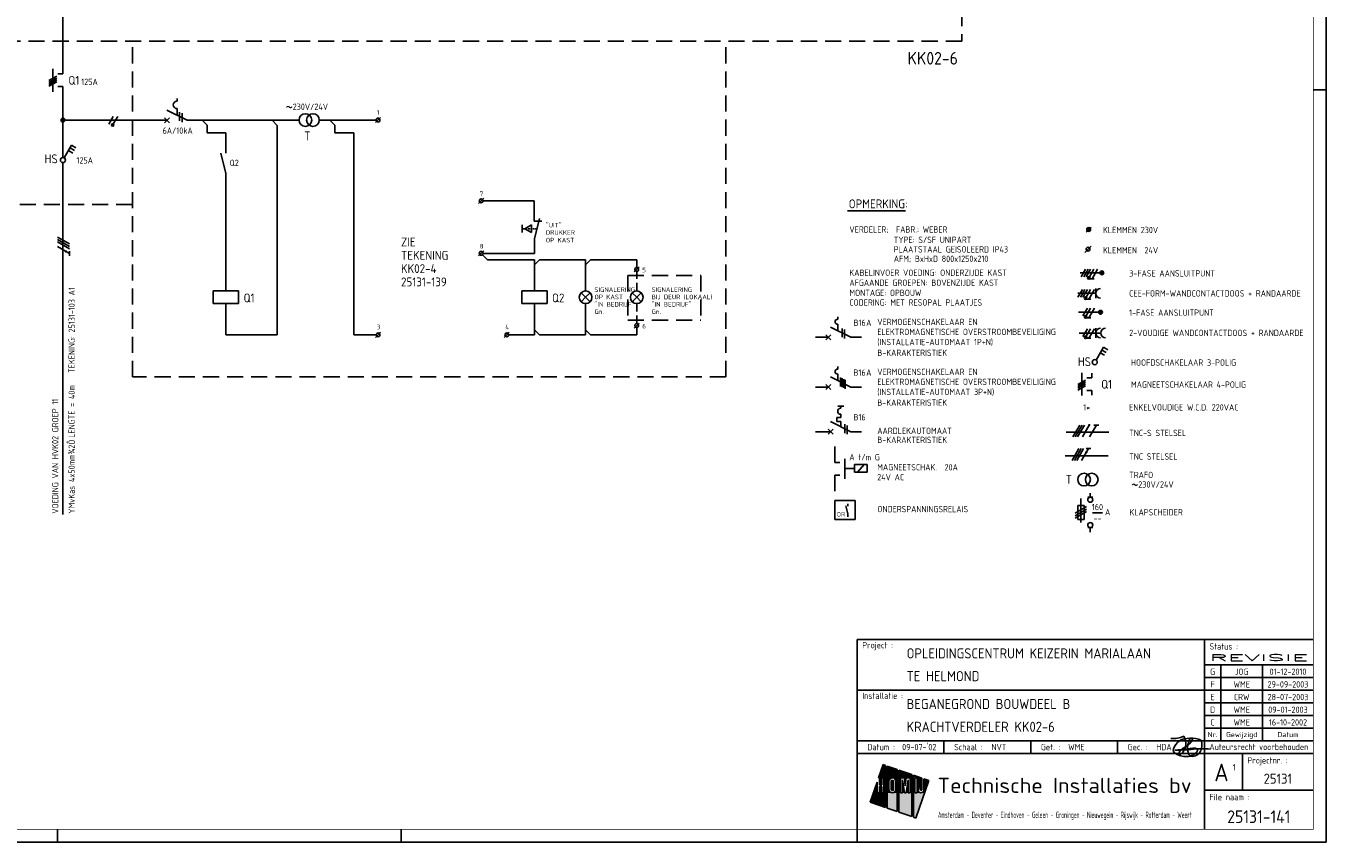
# Model space of a CAD drawing. Header units: millimetres. Extents: x 0 to 841, y 0 to 594.
# Tile 3 of 4: x 328 to 841, y 0 to 322. Entities that reach past the tile are written whole.
import ezdxf
from ezdxf.enums import TextEntityAlignment as Align

# ---------------------------------------------------------------- set-up
doc = ezdxf.new("R2010")
doc.units = ezdxf.units.MM
doc.linetypes.add('HIDDEN', pattern=[9.525, 6.35, -3.175])
doc.layers.get('0').update_dxf_attribs({"linetype": 'CONTINUOUS'})
for name, color, linetype in [('02-61-50-lijn050', 90, 'CONTINUOUS'), ('1', 7, 'CONTINUOUS'), ('40', 1, 'CONTINUOUS'), ('41', 2, 'CONTINUOUS'), ('52', 1, 'HIDDEN'), ('70', 1, 'CONTINUOUS'), ('71', 2, 'CONTINUOUS'), ('EL$2B---_KADER', 4, 'CONTINUOUS'), ('LIJN025', 10, 'CONTINUOUS'), ('LIJN035', 50, 'CONTINUOUS'), ('LIJN050', 90, 'CONTINUOUS'), ('TEKST18', 210, 'CONTINUOUS'), ('TEKST25', 10, 'CONTINUOUS'), ('TEKST35', 50, 'CONTINUOUS'), ('TEKST50', 90, 'CONTINUOUS'), ('TEKST70', 130, 'CONTINUOUS')]:
    doc.layers.add(name, color=color, linetype=linetype)
doc.styles.add('5_0', font='iso.shx')
doc.styles.add('HELV', font='ISO.SHX')
doc.styles.add('ISO', font='ISO.SHX')
doc.styles.add('NEN', font='iso.shx')
doc.styles.add('ROMAND', font='romand')
doc.styles.get("Standard").update_dxf_attribs({"font": 'iso.shx'})

# ---------------------------------------------------------------- blocks, each defined once
blk = doc.blocks.new('A1')
at = {"layer": 'LIJN025'}
for p, q in [((836, 297), (841, 297)), ((793, 80), (793, 5)), ((793, 70), (836, 70)), ((799.5, 70), (799.5, 40)), ((816, 70), (816, 40)), ((793, 65), (836, 65)), ((656, 60), (793, 60)), ((793, 60), (836, 60)), ((793, 55), (836, 55)), ((793, 50), (836, 50)), ((793, 45), (836, 45)), ((656, 40), (836, 40)), ((690.25, 35), (690.25, 40)), ((724.5, 35), (724.5, 40)), ((758.75, 35), (758.75, 40)), ((656, 35), (836, 35)), ((808, 35), (808, 20.5)), ((666.28, 30.55), (664.44, 25.28)), ((667.23, 30.22), (666.28, 30.55)), ((667.23, 13.64), (667.23, 30.22)), ((667.85, 30), (667.85, 13.42)), ((671.81, 28.62), (667.85, 30)), ((671.81, 12.03), (671.81, 28.62)), ((672.49, 28.38), (672.49, 11.8)), ((677.53, 26.61), (672.49, 28.38)), ((677.53, 10.03), (677.53, 26.61)), ((678.21, 26.37), (678.21, 9.79)), ((681.46, 25.24), (678.21, 26.37)), ((663.88, 23.67), (661.11, 15.78)), ((663.88, 19.41), (663.88, 23.67)), ((664.44, 25.28), (664.78, 25.28)), ((664.78, 25.28), (664.78, 22.62)), ((664.78, 22.62), (665.68, 22.62)), ((664.78, 21.86), (664.78, 19.41)), ((665.68, 21.86), (664.78, 21.86)), ((665.68, 22.62), (665.68, 25.28)), ((665.68, 25.28), (666.58, 25.28)), ((665.68, 19.41), (665.68, 21.86)), ((666.58, 25.28), (666.58, 19.41)), ((668.51, 23.91), (668.61, 24.43)), ((668.51, 20.8), (668.51, 23.91)), ((668.61, 20.28), (668.51, 20.8)), ((668.61, 24.43), (668.9, 24.86)), ((668.9, 24.86), (669.35, 25.18)), ((669.35, 25.18), (669.88, 25.28)), ((669.39, 23.89), (669.46, 24.14)), ((669.39, 20.81), (669.39, 23.89)), ((669.45, 20.57), (669.39, 20.81)), ((669.64, 20.38), (669.45, 20.57)), ((669.46, 24.14), (669.63, 24.32)), ((669.63, 24.32), (669.89, 24.39)), ((669.88, 25.28), (670.41, 25.18)), ((669.89, 24.39), (670.13, 24.32)), ((670.13, 24.32), (670.31, 24.14)), ((670.32, 20.56), (670.14, 20.38)), ((670.31, 24.14), (670.38, 23.89)), ((670.38, 20.81), (670.32, 20.56)), ((670.38, 23.89), (670.38, 20.81)), ((670.41, 25.18), (670.85, 24.88)), ((670.85, 24.88), (671.14, 24.45)), ((671.14, 24.45), (671.25, 23.91)), ((671.25, 20.8), (671.15, 20.26)), ((671.25, 23.91), (671.25, 20.8)), ((673.1, 25.28), (674.62, 25.28)), ((673.1, 19.41), (673.1, 25.28)), ((673.87, 24.56), (673.87, 19.41)), ((674.72, 19.41), (673.87, 24.56)), ((674.62, 25.28), (675, 22.14)), ((675, 22.14), (675.38, 25.28)), ((676.15, 24.56), (675.29, 19.41)), ((675.38, 25.28), (676.92, 25.28)), ((676.15, 19.41), (676.15, 24.56)), ((676.92, 25.28), (676.92, 19.41)), ((678.81, 25.28), (679.69, 25.28)), ((678.81, 19.41), (678.81, 25.28)), ((679.14, 9.47), (684.31, 24.24)), ((679.69, 25.28), (679.69, 19.41)), ((680.02, 21.54), (680.88, 21.54)), ((680.02, 20.61), (680.02, 21.54)), ((680.09, 20.16), (680.02, 20.61)), ((680.88, 21.54), (680.88, 20.62)), ((680.88, 20.62), (680.97, 20.41)), ((681.37, 20.41), (681.46, 20.62)), ((681.46, 20.62), (681.46, 25.24)), ((682.31, 20.61), (682.24, 20.17)), ((682.31, 24.94), (682.31, 20.61)), ((684.31, 24.24), (682.31, 24.94)), ((661.11, 15.78), (667.23, 13.64)), ((664.78, 19.41), (663.88, 19.41)), ((666.58, 19.41), (665.68, 19.41)), ((668.91, 19.82), (668.61, 20.28)), ((669.37, 19.52), (668.91, 19.82)), ((669.91, 19.41), (669.37, 19.52)), ((669.89, 20.32), (669.64, 20.38)), ((670.14, 20.38), (669.89, 20.32)), ((670.43, 19.53), (669.91, 19.41)), ((670.86, 19.83), (670.43, 19.53)), ((671.15, 20.26), (670.86, 19.83)), ((673.87, 19.41), (673.1, 19.41)), ((675.29, 19.41), (674.72, 19.41)), ((676.92, 19.41), (676.15, 19.41)), ((679.69, 19.41), (678.81, 19.41)), ((680.34, 19.76), (680.09, 20.16)), ((680.7, 19.5), (680.34, 19.76)), ((681.16, 19.41), (680.7, 19.5)), ((680.97, 20.41), (681.17, 20.33)), ((681.61, 19.5), (681.16, 19.41)), ((681.17, 20.33), (681.37, 20.41)), ((681.99, 19.77), (681.61, 19.5)), ((682.24, 20.17), (681.99, 19.77)), ((793, 20.5), (836, 20.5)), ((667.85, 13.42), (671.81, 12.03)), ((672.49, 11.8), (677.53, 10.03)), ((678.21, 9.79), (679.14, 9.47)), ((340.5, 0), (340.5, 5)), ((476, 0), (476, 5)), ((656, 0), (656, 5))]:
    blk.add_line(p, q, dxfattribs=at)
blk.add_lwpolyline([(0, 0), (0, 594), (841, 594), (841, 0)], close=True, dxfattribs=at)
for points in [[(664.44, 25.28), (666.28, 30.55), (667.23, 25.28), (667.23, 30.22)], [(667.85, 25.28), (667.85, 30), (671.81, 25.28), (671.81, 28.62)], [(672.49, 25.28), (672.49, 28.38), (677.53, 25.28), (677.53, 26.61)], [(679.69, 25.28), (678.21, 26.37), (681.46, 25.24), (678.21, 26.37)], [(678.81, 25.28), (678.21, 26.37), (679.69, 25.28), (678.21, 26.37)], [(678.21, 19.41), (678.21, 26.37), (678.81, 19.41), (678.81, 25.28)], [(662.39, 19.41), (663.88, 23.67), (663.88, 19.41), (663.88, 23.67)], [(664.78, 22.62), (664.78, 25.28), (665.68, 22.62), (665.68, 25.28)], [(664.78, 19.41), (664.78, 21.86), (665.68, 19.41), (665.68, 21.86)], [(666.58, 19.41), (666.58, 25.28), (667.23, 19.41), (667.23, 25.28)], [(669.35, 25.18), (667.85, 25.28), (669.88, 25.28), (667.85, 25.28)], [(668.9, 24.86), (667.85, 25.28), (669.35, 25.18), (667.85, 25.28)], [(668.61, 24.43), (667.85, 25.28), (668.9, 24.86), (667.85, 25.28)], [(667.85, 23.91), (667.85, 25.28), (668.51, 23.91), (668.61, 24.43)], [(667.85, 20.8), (667.85, 23.91), (668.51, 20.8), (668.51, 23.91)], [(667.85, 19.41), (668.51, 20.8), (667.85, 19.41), (668.61, 20.28)], [(667.85, 19.41), (667.85, 20.8), (667.85, 19.41), (668.51, 20.8)], [(669.39, 23.89), (669.46, 24.14), (670.38, 23.89), (670.31, 24.14)], [(669.39, 20.81), (669.39, 23.89), (670.38, 20.81), (670.38, 23.89)], [(669.45, 20.57), (669.39, 20.81), (670.32, 20.56), (670.38, 20.81)], [(669.64, 20.38), (669.45, 20.57), (670.14, 20.38), (670.32, 20.56)], [(669.46, 24.14), (669.63, 24.32), (670.31, 24.14), (670.13, 24.32)], [(669.63, 24.32), (669.89, 24.39), (670.13, 24.32), (669.89, 24.39)], [(670.41, 25.18), (669.88, 25.28), (670.41, 25.18), (671.81, 25.28)], [(670.85, 24.88), (670.41, 25.18), (670.85, 24.88), (671.81, 25.28)], [(671.14, 24.45), (670.85, 24.88), (671.14, 24.45), (671.81, 25.28)], [(671.25, 23.91), (671.14, 24.45), (671.81, 23.91), (671.81, 25.28)], [(671.81, 19.41), (671.15, 20.26), (671.81, 20.8), (671.25, 20.8)], [(671.25, 20.8), (671.25, 23.91), (671.81, 20.8), (671.81, 23.91)], [(672.49, 19.41), (672.49, 25.28), (673.1, 19.41), (673.1, 25.28)], [(673.87, 19.41), (673.87, 24.56), (674.72, 19.41), (673.87, 24.56)], [(675, 22.14), (674.62, 25.28), (675, 22.14), (675.38, 25.28)], [(675.29, 19.41), (676.15, 24.56), (676.15, 19.41), (676.15, 24.56)], [(676.92, 19.41), (676.92, 25.28), (677.53, 19.41), (677.53, 25.28)], [(679.69, 25.24), (679.69, 25.28), (681.46, 25.24)], [(679.69, 21.54), (679.69, 25.24), (681.46, 21.54), (681.46, 25.24)], [(679.69, 19.41), (679.69, 21.54), (680.02, 20.61), (680.02, 21.54)], [(679.69, 19.41), (680.02, 20.61), (679.69, 19.41), (680.09, 20.16)], [(680.02, 20.61), (680.02, 21.54), (680.09, 20.16), (680.02, 20.61)], [(681.46, 20.62), (680.88, 21.54), (681.46, 20.62), (681.46, 21.54)], [(681.37, 20.41), (680.88, 21.54), (681.46, 20.62), (680.88, 21.54)], [(681.17, 20.33), (680.88, 21.54), (681.37, 20.41), (680.88, 21.54)], [(680.97, 20.41), (680.88, 21.54), (681.17, 20.33), (680.88, 21.54)], [(680.88, 20.62), (680.88, 21.54), (680.97, 20.41), (680.88, 21.54)], [(682.62, 19.41), (681.99, 19.77), (683.04, 20.61), (682.24, 20.17)], [(682.24, 20.17), (682.31, 20.61), (682.24, 20.17), (683.04, 20.61)], [(682.31, 20.61), (682.31, 24.94), (683.04, 20.61), (684.31, 24.24)], [(661.11, 15.78), (662.39, 19.41), (667.23, 13.64), (667.23, 19.41)], [(667.85, 19.41), (668.61, 20.28), (667.85, 19.41), (668.91, 19.82)], [(667.85, 19.41), (668.91, 19.82), (667.85, 19.41), (669.37, 19.52)], [(667.85, 19.41), (669.37, 19.52), (667.85, 19.41), (669.91, 19.41)], [(667.85, 13.42), (667.85, 19.41), (671.81, 12.03), (671.81, 19.41)], [(669.89, 20.32), (669.64, 20.38), (669.89, 20.32), (670.14, 20.38)], [(669.91, 19.41), (670.43, 19.53), (669.91, 19.41), (671.81, 19.41)], [(670.43, 19.53), (670.86, 19.83), (670.43, 19.53), (671.81, 19.41)], [(670.86, 19.83), (671.15, 20.26), (670.86, 19.83), (671.81, 19.41)], [(672.49, 11.8), (672.49, 19.41), (677.53, 10.03), (677.53, 19.41)], [(678.21, 9.79), (678.21, 19.41), (679.14, 9.47), (682.62, 19.41)], [(679.69, 19.41), (680.09, 20.16), (679.69, 19.41), (680.34, 19.76)], [(679.69, 19.41), (680.34, 19.76), (679.69, 19.41), (680.7, 19.5)], [(679.69, 19.41), (680.7, 19.5), (679.69, 19.41), (681.16, 19.41)], [(681.16, 19.41), (682.62, 19.41), (681.61, 19.5), (682.62, 19.41)], [(682.62, 19.41), (681.61, 19.5), (682.62, 19.41), (681.99, 19.77)]]:
    blk.add_solid(points, dxfattribs=at)
at = {"layer": 'LIJN050'}
for p, q in [((836, 80), (656, 80)), ((656, 80), (656, 5))]:
    blk.add_line(p, q, dxfattribs=at)
at = {"layer": 'LIJN050', "const_width": 0.2}
blk.add_lwpolyline([(836, 5), (836, 589), (25, 589), (25, 5)], close=True, dxfattribs=at)
at = {"layer": 'TEKST18', "style": 'ISO'}
for s, p in [('Nr.', (796.25, 41.43)), ('Gewijzigd', (807.75, 41.43)), ('Datum', (826, 41.43))]:
    blk.add_text(s, height=2, dxfattribs=at).set_placement(p, align=Align.CENTER)
at = {"layer": 'TEKST18', "style": 'ISO', "width": 0.67468}
blk.add_text('Amsterdam - Deventer - Eindhoven - Geleen - Groningen - Nieuwegein - Rijswijk - Rotterdam - Weert', height=2.5, dxfattribs=at).set_placement((687.88, 9.47), (788, 9.47), align=Align.FIT)
at = {"layer": 'TEKST25', "style": 'ISO'}
for s, p in [('Project :', (658, 76.5)), ('Status :', (795, 76)), ('Installatie :', (658, 56.5)), ('Datum :', (660, 36.25)), ('Schaal :', (694.25, 36.25)), ('Get. :', (728.5, 36.25)), ('Gec. :', (762.75, 36.25)), ('Projectnr. :', (810, 31)), ('File naam :', (795, 16.5))]:
    blk.add_text(s, height=2.5, dxfattribs=at).set_placement(p)
at = {"layer": 'TEKST25', "style": 'ISO', "width": 1.015814}
blk.add_text('Auteursrecht voorbehouden', height=2.5, dxfattribs=at).set_placement((795, 36.3), (834, 36.3), align=Align.FIT)
at = {"layer": 'TEKST25', "style": 'ROMAND', "width": 2.899115}
blk.add_attdef('STATUS', text='', height=2.5, dxfattribs=at).set_placement((795, 71.5), (834, 71.5), align=Align.FIT)
at = {"layer": 'TEKST25', "style": 'ISO'}
for tag, p in [('E', (796.25, 66)), ('NAAM-E', (807.75, 66)), ('DATUM-E', (826, 66)), ('D', (796.25, 61)), ('NAAM-D', (807.75, 61)), ('DATUM-D', (826, 61)), ('C', (796.25, 56)), ('NAAM-C', (807.75, 56)), ('DATUM-C', (826, 56)), ('B', (796.25, 51)), ('NAAM-B', (807.75, 51)), ('DATUM-B', (826, 51)), ('A', (796.25, 46)), ('NAAM-A', (807.75, 46)), ('DATUM-A', (826, 46))]:
    blk.add_attdef(tag, text='', height=2.5, dxfattribs=at).set_placement(p, align=Align.CENTER)
for tag, p in [('DATUM', (673.75, 36.25)), ('SCHAAL', (709, 36.25)), ('GETEKEND', (739.25, 36.25)), ('GECONTOL.', (774, 36.25)), ('FORMAAT', (804.25, 28.25))]:
    blk.add_attdef(tag, p, '', height=2.5, dxfattribs=at)
at = {"layer": 'TEKST35', "style": 'ISO'}
for tag, p in [('PROJECT', (675.5, 72.5)), ('PLAATS', (675.5, 63.5)), ('INSTALLATIE-REGEL1', (675.5, 52.5)), ('INSTALLATIE-REGEL2', (675.5, 43.5))]:
    blk.add_attdef(tag, p, '', height=4, dxfattribs=at)
blk.add_attdef('PROJ.NR.', text='', height=4, dxfattribs=at).set_placement((822, 23), align=Align.CENTER)
at = {"layer": 'TEKST50', "style": 'HELV', "width": 1.169753}
blk.add_text('Technische Installaties bv', height=6, dxfattribs=at).set_placement((687.72, 19.36), (787.99, 19.36), align=Align.FIT)
at = {"layer": 'TEKST50', "style": 'ISO'}
blk.add_attdef('FILE-NAAM', text='', height=5, dxfattribs=at).set_placement((814.5, 7.5), align=Align.CENTER)
at = {"layer": 'TEKST70', "style": 'HELV'}
blk.add_text('A', height=7, dxfattribs=at).set_placement((799.75, 24), align=Align.CENTER)
blk = doc.blocks.new('PRHDAA4')
at = {"layer": '02-61-50-lijn050', "color": 50, "linetype": 'ByBlock', "flags": 128}
blk.add_lwpolyline([(1.04, 2.03, 0.043806), (-6.39, 1.89, -0.031193), (-12.8, 1.6), (-7.61, 2.16, 0.003454), (-5.1, 2.36, -0.231177), (-3.95, 1.92, -0.175519), (-3.92, 1.42, -0.153375), (-4.6, 0.4, -0.056813), (-5.76, -0.34, -0.100205), (-8.11, -0.94, -0.16296), (-12.67, 0.33, -0.379529), (-13.36, 2.09, -0.14016), (-11.01, 5.21, -0.143334), (-9.14, 6.05, -0.06258), (-4.67, 6.18, -0.12688), (-2.65, 5.49, -0.169413), (-2.32, 4.96, -0.095564), (-2.27, 2.38, -0.080055), (-2.63, 1.34, -0.126486), (-4.26, -0.44, -0.214891), (-6.48, -0.78, -0.203106), (-7.05, -0.45, -0.121177), (-7.75, 1.16, -0.121604), (-7.51, 4.45, -0.010614), (-7.31, 5.13, -0.021915), (-7.04, 5.72, -0.15615), (-6.41, 6.24, -0.050224), (-6.16, 6.3, -0.295436), (-5.97, 6.21, -0.250173), (-5.94, 5.68, -0.167384), (-8.57, 2.94, 0.121525), (-11.08, 0.82, 0.14194), (-11.19, 0.5, 0.153562), (-11.18, 0.3, 0.520832), (-10.31, 0.11, 0.362036), (-9.35, 7.05, -0.145439), (-14.41, 6.19)], format="xyb", dxfattribs=at)
blk = doc.blocks.new('T1146')
at = {"layer": '71'}
for p, q in [((-4, 0), (-4, -8)), ((0, -1.5), (-2, -1.5)), ((0, -6.5), (-2, -6.5))]:
    blk.add_line(p, q, dxfattribs=at)
blk = doc.blocks.new('RWS023', base_point=(227, 181))
at = {"layer": '40', "style": 'NEN'}
blk.add_text('~', height=5, dxfattribs=at).set_placement((223.5, 179.5))
blk = doc.blocks.new('KLAPSCHRENVOOI')
at = {"layer": '1', "color": 2}
for p, q in [((-16.5, 5.16), (-14.5, 5.16)), ((-20.45, 1.91), (-17.95, 1.91)), ((-20.45, -3.59), (-20.45, 1.91)), ((-19.2, 4.66), (-19.2, -4.84)), ((-17.95, 1.91), (-17.95, -3.59)), ((-17.95, -3.59), (-20.45, -3.59)), ((-14.5, -6.84), (-16.5, -6.84))]:
    blk.add_line(p, q, dxfattribs=at)
at = {"layer": '1', "color": 1}
for p, q in [((-16.95, 1.46), (-21.45, -1.14)), ((-16.95, 0.46), (-21.45, -2.14)), ((-16.95, -0.54), (-21.45, -3.14))]:
    blk.add_line(p, q, dxfattribs=at)
at = {"layer": '70'}
blk.add_line((-14.69, -0.96), (-10.69, -0.96), dxfattribs=at)
at = {"layer": '71'}
for centre in [(-15.5, 4.16), (-15.5, -5.84)]:
    blk.add_circle(centre, 1, dxfattribs=at)
at = {"layer": 'LIJN035'}
for p, q in [((-15.5, 5.16), (-15.5, 6.76)), ((-15.5, -6.84), (-15.5, -8.69))]:
    blk.add_line(p, q, dxfattribs=at)
at = {"layer": '40', "style": 'NEN'}
for s, p in [('160', (-12.69, 0.04)), ('--', (-12.69, -4.46))]:
    blk.add_text(s, height=2.5, dxfattribs=at).set_placement(p, align=Align.CENTER)
blk.add_text('A', height=2.5, dxfattribs=at).set_placement((-9.69, -1.96))
at = {"layer": 'TEKST25', "style": 'ISO'}
blk.add_text('KLAPSCHEIDER', height=2.5, dxfattribs=at).set_placement((-0.06, -2.04))
blk = doc.blocks.new('RWS076')
at = {"layer": '71'}
blk.add_line((2, 0), (0, 2), dxfattribs=at)
blk = doc.blocks.new('RWS075')
at = {"layer": '71'}
blk.add_line((2, 0), (0, -2), dxfattribs=at)

msp = doc.modelspace()

# ---------------------------------------------------------------- linework, layer by layer
at = {"color": 10}
for p, q in [((340.46, 238.85), (345.14, 236.15)), ((340.46, 237.92), (345.14, 235.21)), ((340.46, 237.92), (345.14, 235.21)), ((340.46, 236.98), (345.14, 234.27)), ((340.46, 235.1), (345.14, 232.4)), ((345.14, 233.33), (345.14, 231.46)), ((741.11, 159.95), (743.82, 164.63)), ((742.05, 159.95), (744.76, 164.63)), ((742.99, 159.95), (745.69, 164.63)), ((744.86, 159.95), (747.57, 164.63)), ((747.68, 159.95), (750.38, 164.63)), ((749.44, 164.63), (751.32, 164.63)), ((740.79, 150.65), (743.49, 155.33)), ((741.73, 150.65), (744.43, 155.33)), ((742.66, 150.65), (745.37, 155.33)), ((744.54, 150.65), (747.24, 155.33)), ((746.31, 155.33), (748.18, 155.33))]:
    msp.add_line(p, q, dxfattribs=at)
msp.add_line((340.46, 237.92), (345.14, 235.21))
at = {"color": 50}
for p, q in [((738.45, 161.82), (755.32, 161.82)), ((738.12, 152.52), (755, 152.52))]:
    msp.add_line(p, q, dxfattribs=at)
at = {"color": 10, "const_width": 0.469}
for points in [[(343.85, 233.41, 1), (343.62, 233.01, 1)], [(747.37, 164.75, 1), (747.77, 164.52, 1)], [(746.23, 154.05, 1), (746.64, 153.81, 1)]]:
    msp.add_lwpolyline(points, format="xyb", close=True, dxfattribs=at)
at = {"layer": '1', "color": 2}
for p, q in [((387.61, 293.6), (387.61, 292.6)), ((383.61, 289.02), (391.64, 285)), ((387.61, 289.6), (387.61, 287.02)), ((645.52, 203.33), (653.55, 199.31)), ((645.52, 183.63), (653.55, 179.61)), ((649.52, 172.1), (649.52, 171.3)), ((645.52, 166.03), (653.55, 162.01)), ((647.92, 167.7), (647.92, 166.1)), ((649.52, 167.7), (647.92, 167.7)), ((647.92, 166.1), (649.52, 166.1)), ((649.52, 168.9), (649.52, 167.7)), ((649.52, 166.1), (649.52, 164.04))]:
    msp.add_line(p, q, dxfattribs=at)
at = {"layer": '1', "color": 1}
for p, q in [((362.44, 286.55), (360.69, 283.52)), ((364.19, 286.55), (362.46, 283.56)), ((746.13, 226.2), (744.38, 223.17)), ((747.13, 226.2), (745.38, 223.17)), ((748.13, 226.2), (746.38, 223.17)), ((749.38, 226.2), (747.66, 223.21)), ((750.88, 226.2), (748.7, 222.41)), ((744.86, 218.2), (743.11, 215.17)), ((745.86, 218.2), (744.11, 215.17)), ((746.86, 218.2), (745.11, 215.17)), ((748.11, 218.2), (746.39, 215.21)), ((749.61, 218.2), (747.43, 214.41)), ((746.86, 210.8), (745.11, 207.77)), ((748.11, 210.8), (746.39, 207.81)), ((749.61, 210.8), (747.43, 207.01)), ((746.86, 202.7), (745.11, 199.67)), ((748.11, 202.7), (746.39, 199.71)), ((749.61, 202.7), (747.43, 198.91))]:
    msp.add_line(p, q, dxfattribs=at)
for centre in [(362.22, 283.12), (747.41, 222.77), (746.14, 214.77), (746.14, 207.37), (746.14, 199.27)]:
    msp.add_circle(centre, 0.5, dxfattribs=at)
at = {"layer": '1', "color": 2}
for centre, radius in [((387.61, 291.1), 1.5), ((649.52, 170.1), 1.2)]:
    msp.add_arc(centre, radius, 90, 270, dxfattribs=at)
at = {"layer": '40'}
msp.add_line((748.35, 235.35), (745.85, 232.85), dxfattribs=at)
at = {"layer": '40', "color": 2}
msp.add_circle((747.1, 234.1), 0.75, dxfattribs=at)
at = {"layer": '52', "linetype": 'HIDDEN', "ltscale": 0.1}
msp.add_line((529.62, 242.19), (523.75, 242.19), dxfattribs=at)
at = {"layer": '70'}
for p, q in [((337.08, 300.68), (340.12, 302.43)), ((340.12, 301.68), (337.08, 299.93)), ((337.08, 299.18), (340.12, 300.93)), ((337.08, 298.43), (340.12, 300.18)), ((388.61, 288.27), (388.61, 284.77)), ((389.61, 287.77), (389.61, 284.27)), ((465.94, 284.09), (467.94, 286.09)), ((506.61, 252.19), (508.61, 254.19)), ((746.35, 240.85), (748.35, 242.85)), ((506.61, 231.46), (508.61, 233.46)), ((568, 225.14), (570, 227.14)), ((749.47, 222.41), (747.92, 222.41)), ((748.2, 214.41), (746.65, 214.41)), ((748.2, 207.01), (746.65, 207.01)), ((465.94, 199.29), (467.94, 201.29)), ((516.72, 199.29), (518.72, 201.29)), ((568.01, 202.94), (570.01, 204.94)), ((650.02, 202.83), (650.02, 199.33)), ((651.02, 202.33), (651.02, 198.83)), ((748.2, 198.91), (746.65, 198.91)), ((649.39, 183.44), (649.39, 179.94)), ((650.03, 183.12), (650.03, 179.62)), ((650.68, 182.8), (650.68, 179.3)), ((651.32, 182.47), (651.32, 178.97)), ((743.12, 180.66), (746.15, 182.41)), ((746.15, 181.66), (743.12, 179.91)), ((743.12, 179.16), (746.15, 180.91)), ((743.12, 178.41), (746.15, 180.16)), ((651.09, 165.01), (651.09, 161.51)), ((652.09, 164.51), (652.09, 161.01))]:
    msp.add_line(p, q, dxfattribs=at)
at = {"layer": '70', "const_width": 0.5}
for points in [[(361.97, 283.12, 1), (362.47, 283.12, 1)], [(747.16, 222.77, 1), (747.66, 222.77, 1)], [(745.89, 214.77, 1), (746.39, 214.77, 1)], [(745.89, 207.37, 1), (746.39, 207.37, 1)], [(745.89, 199.27, 1), (746.39, 199.27, 1)]]:
    msp.add_lwpolyline(points, format="xyb", close=True, dxfattribs=at)
at = {"layer": '71'}
for p, q in [((338.6, 305.3), (338.6, 296.3)), ((342.6, 303.3), (340.6, 303.3)), ((342.6, 298.3), (340.6, 298.3)), ((382.61, 284), (384.61, 286)), ((382.61, 286), (384.61, 284)), ((399.48, 283.03), (397.52, 285)), ((427.11, 283), (425.11, 285)), ((427.11, 283), (427.11, 200.29)), ((449.85, 283.05), (447.85, 285.05)), ((406.81, 280.05), (406.81, 271.99)), ((457.43, 280.05), (457.43, 200.29)), ((343.11, 270.16), (346.01, 275.18)), ((344.76, 273.02), (346.49, 272.02)), ((345.38, 274.1), (347.11, 273.1)), ((346.01, 275.18), (347.74, 274.18)), ((406.91, 263.99), (404.91, 271.99)), ((406.91, 263.99), (406.91, 217.66)), ((528.52, 253.19), (508.36, 253.19)), ((528.52, 245.19), (528.52, 253.19)), ((523.75, 243.69), (523.75, 240.69)), ((524.9, 242.19), (527.5, 243.69)), ((527.5, 240.69), (524.9, 242.19)), ((527.5, 243.69), (527.5, 240.69)), ((528.52, 245.19), (531.62, 245.19)), ((528.62, 238.19), (530.62, 246.19)), ((528.62, 238.19), (528.62, 232.46)), ((528.62, 232.46), (508.36, 232.46)), ((528.62, 229.93), (510.14, 229.93)), ((528.62, 229.93), (528.62, 217.66)), ((530.62, 229.93), (548.82, 229.93)), ((548.82, 229.93), (548.82, 217.63)), ((550.82, 229.93), (569, 229.93)), ((569, 229.93), (569, 226.89)), ((569, 225.39), (569, 225.23)), ((411.91, 217.66), (401.91, 217.66)), ((401.91, 212.66), (401.91, 217.66)), ((411.91, 212.66), (411.91, 217.66)), ((523.62, 217.66), (523.62, 212.66)), ((533.62, 217.66), (523.62, 217.66)), ((533.62, 212.66), (533.62, 217.66)), ((548.82, 215.13), (547.05, 216.9)), ((548.82, 215.13), (550.59, 216.9)), ((569.02, 215.13), (567.25, 216.9)), ((569.02, 215.13), (570.79, 216.9)), ((743.07, 216.67), (750.16, 216.67)), ((750.16, 214.8), (750.16, 218.55)), ((401.91, 212.66), (411.91, 212.66)), ((406.91, 212.66), (406.91, 200.29)), ((523.62, 212.66), (533.62, 212.66)), ((528.62, 212.66), (528.62, 200.29)), ((548.82, 215.13), (547.05, 213.36)), ((548.82, 215.13), (550.59, 213.36)), ((548.82, 212.63), (548.82, 200.29)), ((569.02, 215.13), (567.25, 213.36)), ((569.02, 215.13), (570.79, 213.36)), ((648.3, 206.44), (648.3, 207.44)), ((569.02, 203.19), (569.02, 200.29)), ((648.3, 201.94), (648.3, 204.44)), ((743.56, 201), (752.16, 201)), ((750.16, 199.12), (750.16, 202.87)), ((750.27, 190.34), (753.17, 195.36)), ((753.17, 195.36), (754.9, 194.36)), ((751.92, 193.2), (753.65, 192.2)), ((752.54, 194.28), (754.27, 193.28)), ((648.3, 186.74), (648.3, 187.74)), ((648.3, 182.24), (648.3, 184.74)), ((744.64, 185.29), (744.64, 176.29)), ((748.64, 183.29), (746.64, 183.29)), ((748.64, 178.29), (746.64, 178.29)), ((644.52, 161.01), (646.52, 163.01)), ((644.52, 163.01), (646.52, 161.01)), ((659.9, 149.02), (654.9, 149.02)), ((654.9, 149.02), (654.9, 146.02)), ((659.9, 146.02), (659.9, 149.02)), ((654.9, 146.02), (659.9, 146.02)), ((647.14, 134.84), (647.14, 127.34)), ((655.24, 134.84), (647.14, 134.84)), ((655.24, 127.34), (655.24, 134.84)), ((652.31, 129.6), (651.56, 132.7)), ((647.14, 127.34), (655.24, 127.34))]:
    msp.add_line(p, q, dxfattribs=at)
for centre, radius in [((438.25, 285.1), 2.5), ((441.25, 285.1), 2.5), ((342.6, 285.1), 0.75), ((342.6, 285.1), 0.5), ((342.6, 285.1), 0.25), ((466.94, 285.09), 0.75), ((342.6, 269.3), 1), ((507.61, 253.19), 0.75), ((747.35, 241.85), 0.75), ((747.35, 241.85), 0.5), ((747.35, 241.85), 0.25), ((507.61, 232.46), 0.75), ((569, 226.14), 0.75), ((752.56, 224.76), 0.75), ((752.56, 224.76), 0.5), ((752.56, 224.76), 0.25), ((548.82, 215.13), 2.5), ((569.02, 215.13), 2.5), ((751.99, 209.18), 0.75), ((751.99, 209.18), 0.5), ((751.99, 209.18), 0.25), ((466.94, 200.29), 0.75), ((517.72, 200.29), 0.75), ((569.01, 203.94), 0.75), ((749.76, 189.48), 1), ((745.54, 143.14), 2.5), ((748.54, 143.14), 2.5)]:
    msp.add_circle(centre, radius, dxfattribs=at)
for centre, radius in [((752.04, 216.67), 1.88), ((648.3, 205.44), 1), ((752.04, 201), 1.88), ((754.04, 201), 1.88), ((648.3, 185.74), 1)]:
    msp.add_arc(centre, radius, 90, 270, dxfattribs=at)
at = {"layer": 'LIJN025', "linetype": 'HIDDEN'}
for p, q in [((697.3, 385.7), (697.3, 316.3)), ((697.3, 316.3), (97.35, 316.3)), ((369.98, 183.65), (369.98, 316.3)), ((604.2, 183.65), (604.2, 316.3)), ((369.99, 251.75), (313.35, 251.75)), ((565.5, 223.77), (594.27, 223.77)), ((565.5, 223.77), (565.5, 206.07)), ((594.27, 223.77), (594.27, 206.07)), ((565.5, 206.07), (594.27, 206.07)), ((604.2, 183.65), (369.98, 183.65))]:
    msp.add_line(p, q, dxfattribs=at)
at = {"layer": 'LIJN025', "linetype": 'Continuous'}
msp.add_line((652.2, 249.26), (675.08, 249.26), dxfattribs=at)
at = {"layer": 'LIJN025', "color": 2, "linetype": 'Continuous'}
for p, q in [((643.59, 200.31), (645.57, 198.33)), ((643.59, 198.33), (645.57, 200.31)), ((643.59, 178.63), (645.57, 180.61)), ((643.59, 180.61), (645.57, 178.63))]:
    msp.add_line(p, q, dxfattribs=at)
at = {"layer": 'LIJN025', "color": 1, "linetype": 'Continuous'}
msp.add_line((656.19, 146.02), (658.7, 149.02), dxfattribs=at)
at = {"layer": 'LIJN025', "color": 2, "linetype": 'HIDDEN', "ltscale": 2.5}
msp.add_line((654.9, 147.52), (651.13, 147.52), dxfattribs=at)
at = {"layer": 'LIJN035', "color": 90}
for p, q in [((342.6, 303.3), (342.6, 335.68)), ((342.6, 298.3), (342.6, 284.9)), ((342.6, 284.7), (342.6, 270.3)), ((342.6, 268.3), (342.6, 129.3))]:
    msp.add_line(p, q, dxfattribs=at)
at = {"layer": 'LIJN035'}
for p, q in [((343.2, 285.05), (383.66, 285.05)), ((391.64, 285), (435.75, 285)), ((399.48, 283.03), (399.48, 280.05)), ((443.75, 285.05), (466.19, 285.05)), ((449.85, 283.05), (449.85, 280.05)), ((399.48, 280.05), (406.83, 280.05)), ((449.85, 280.05), (457.43, 280.05)), ((752.06, 224.76), (743.99, 224.76)), ((751.49, 209.18), (743.29, 209.18)), ((406.91, 200.29), (427.11, 200.29)), ((457.43, 200.29), (466.19, 200.29)), ((518.47, 200.29), (528.62, 200.29)), ((530.62, 200.29), (548.82, 200.29)), ((550.82, 200.29), (569.02, 200.29)), ((644.58, 199.32), (639.51, 199.32)), ((653.55, 199.31), (657.76, 199.31)), ((748.64, 183.29), (748.64, 185.09)), ((644.58, 179.62), (639.51, 179.62)), ((653.55, 179.61), (657.76, 179.61)), ((748.64, 176.49), (748.64, 178.29)), ((645.53, 162.02), (639.51, 162.02)), ((653.55, 162.01), (657.76, 162.01)), ((647.13, 149.86), (647.13, 156.15)), ((647.13, 138.58), (647.13, 144.86)), ((652.31, 133.57), (652.31, 132.59)), ((652.31, 129.6), (652.31, 128.47))]:
    msp.add_line(p, q, dxfattribs=at)
at = {"layer": 'LIJN035', "linetype": 'HIDDEN', "ltscale": 0.5}
for p, q in [((569, 217.63), (569, 225.39)), ((569.01, 204.69), (569.01, 212.63))]:
    msp.add_line(p, q, dxfattribs=at)
at = {"layer": 'LIJN050'}
msp.add_line((648.31, 172.1), (650.71, 172.1), dxfattribs=at)

# ---------------------------------------------------------------- block references
at = {"layer": '40'}
for p in [(433.85, 289.1), (767.54, 139.94)]:
    msp.add_blockref('RWS023', p, dxfattribs=at)
at = {"layer": '70'}
for p in [(508.14, 229.93), (528.62, 200.29)]:
    msp.add_blockref('RWS076', p, dxfattribs=at)
at = {"layer": 'EL$2B---_KADER'}
msp.add_blockref('A1', (0, 0), dxfattribs=at).add_auto_attribs({'NAAM-E': 'JOG', 'NAAM-D': 'WME', 'NAAM-C': 'CRW', 'NAAM-B': 'WME', 'NAAM-A': 'WME', 'STATUS': 'REVISIE', 'FILE-NAAM': '25131-141', 'SCHAAL': 'NVT', 'INSTALLATIE-REGEL2': 'KRACHTVERDELER KK02-6', 'INSTALLATIE-REGEL1': 'BEGANEGROND BOUWDEEL B', 'DATUM': "09-07-'02", 'PLAATS': 'TE HELMOND', 'PROJECT': 'OPLEIDINGSCENTRUM KEIZERIN MARIALAAN', 'GETEKEND': 'WME', 'GECONTOL.': 'HDA', 'C': 'E', 'B': 'D', 'A': 'C', 'E': 'G', 'D': 'F', 'PROJ.NR.': '25131', 'DATUM-C': '28-07-2003', 'DATUM-B': '09-01-2003', 'DATUM-A': '16-10-2002', 'FORMAAT': '1', 'DATUM-E': '01-12-2010', 'DATUM-D': '29-09-2003'})
at = {"layer": 'LIJN025', "color": 2, "linetype": 'Continuous', "rotation": 180}
msp.add_blockref('T1146', (647.13, 143.36), dxfattribs=at)
at = {"layer": 'LIJN025'}
msp.add_blockref('PRHDAA4', (794.2, 34.7), dxfattribs=at)
at = {"layer": 'LIJN035'}
msp.add_blockref('KLAPSCHRENVOOI', (763.5, 131), dxfattribs=at)
at = {"layer": 'TEKST70'}
for name, p in [('RWS075', (528.62, 229.93)), ('RWS075', (548.82, 229.93)), ('RWS076', (548.82, 200.29)), ('RWS076', (548.82, 200.29))]:
    msp.add_blockref(name, p, dxfattribs=at)

# ---------------------------------------------------------------- texts
at = {"layer": '40', "style": 'NEN'}
for s, height, p in [('125A', 2.5, (349.84, 298.93)), ('230V/24V', 2.5, (433.25, 289.1)), ('1', 1.8, (466.44, 287.19)), ('6A/10kA', 2.5, (381.9, 279.67)), ('125A', 2.5, (347.94, 267.93)), ('Q2', 2.5, (408.36, 266.94)), ('7', 1.8, (507.05, 255.12)), ('"UIT"', 1.8, (533.12, 242.69)), ('DRUKKER ', 1.8, (533.12, 239.79)), ('8', 1.8, (507.05, 234.39)), ('OP KAST', 1.8, (533.12, 236.79)), ('5', 1.8, (571.19, 224.96)), ('SIGNALERING', 1.8, (552.32, 217.23)), ('OP KAST', 1.8, (552.32, 214.33)), ('SIGNALERING', 1.8, (574.87, 217.23)), ('BIJ DEUR (LOKAAL)', 1.8, (574.87, 214.33)), ('Gn.', 1.8, (552.32, 208.53)), ('"IN BEDRIJF"', 1.8, (552.32, 211.43)), ('Gn.', 1.8, (574.87, 208.53)), ('"IN BEDRIJF"', 1.8, (574.87, 211.43)), ('B16', 2.5, (654.55, 203.81)), ('A', 2.5, (659.55, 203.81)), ('3', 1.8, (466.44, 202.47)), ('4', 1.8, (517.12, 202.47)), ('6', 1.8, (571.19, 202.81)), ('B16', 2.5, (654.55, 184.11)), ('A', 2.5, (659.55, 184.11)), ('B16', 2.5, (654.55, 166.51)), ('230V/24V', 2.5, (766.94, 139.94)), ('OR', 1.8, (647.91, 128.5))]:
    msp.add_text(s, height=height, dxfattribs=at).set_placement(p)
at = {"layer": '40'}
for s, p in [('ZIE', (476, 235.18)), ('TEKENING', (476, 229.93)), ('KK02-4', (476, 224.68)), ('25131-139', (476, 219.43))]:
    msp.add_text(s, height=3.5, dxfattribs=at).set_placement(p)
at = {"layer": '40', "style": 'NEN'}
for s, p in [('TEKENING: 25131-103 A1', (347.28, 185.24)), ('LENGTE = 40m', (347.28, 159.64)), ('VOEDING VAN HVK02 GROEP 11', (340.78, 129.64)), ('YMvKas 4x50mm¾2Ô', (347.28, 129.64))]:
    msp.add_text(s, height=2.5, rotation=90, dxfattribs=at).set_placement(p)
at = {"layer": '41', "style": 'NEN'}
for p in [(440.25, 277.1), (740.74, 141.44)]:
    msp.add_text('T', height=3.5, dxfattribs=at).set_placement(p, align=Align.RIGHT)
for s, p in [('Q1', (413.86, 213.11)), ('Q2', (535.57, 213.11))]:
    msp.add_text(s, height=3.5, dxfattribs=at).set_placement(p)
at = {"layer": 'TEKST25'}
for s, style, p in [('VERDELER;  FABR.: WEBER', 'ISO', (652.93, 240.63)), ('KLEMMEN 230V', 'ISO', (753.01, 240.43)), ('TYPE: S/SF UNIPART', 'ISO', (670.43, 236.57)), ('AFM; BxHxD 800x1250x210', 'ISO', (670.43, 229.07)), ('PLAATSTAAL GEISOLEERD IP43', 'ISO', (670.43, 232.77)), ('KLEMMEN  24V', 'ISO', (753.01, 232.43)), ('KABELINVOER VOEDING: ONDERZIJDE KAST', 'ISO', (652.93, 223.56)), ('3-FASE AANSLUITPUNT', 'ISO', (763.33, 223.29)), ('AFGAANDE GROEPEN: BOVENZIJDE KAST', 'ISO', (652.93, 219.61)), ('MONTAGE: OPBOUW', 'ISO', (652.93, 215.63)), ('CEE-FORM-WANDCONTACTDOOS + RANDAARDE', 'ISO', (763.33, 215.39)), ('CODERING: MET RESOPAL PLAATJES', 'ISO', (652.93, 211.8)), ('1-FASE AANSLUITPUNT', 'ISO', (763.33, 207.79)), ('VERMOGENSCHAKELAAR EN ', 'ISO', (663.93, 204.12)), ('ELEKTROMAGNETISCHE OVERSTROOMBEVEILIGING', 'ISO', (663.93, 200.19)), ('2-VOUDIGE WANDCONTACTDOOS + RANDAARDE', 'ISO', (763.33, 199.79)), ('(INSTALLATIE-AUTOMAAT 1P+N)', 'ISO', (663.93, 196.19)), ('B-KARAKTERISTIEK', 'ISO', (663.93, 191.94)), ('HOOFDSCHAKELAAR 3-POLIG', 'ISO', (764.03, 188.09)), ('VERMOGENSCHAKELAAR EN ', 'ISO', (663.93, 184.42)), ('ELEKTROMAGNETISCHE OVERSTROOMBEVEILIGING', 'ISO', (663.93, 180.49)), ('MAGNEETSCHAKELAAR 4-POLIG', 'ISO', (764.03, 179.39)), ('(INSTALLATIE-AUTOMAAT 3P+N)', 'ISO', (663.93, 176.49)), ('B-KARAKTERISTIEK', 'ISO', (663.93, 172.24)), ('1*', '5_0', (745.21, 170.38)), ('ENKELVOUDIGE W.C.D. 220VAC', 'ISO', (763.33, 170.39)), ('AARDLEKAUTOMAAT', 'ISO', (663.93, 161.12)), ('B-KARAKTERISTIEK', 'ISO', (663.93, 157.54)), ('TNC-S STELSEL', 'ISO', (763.33, 160.29)), ('A t/m G', 'ISO', (652.91, 150.73)), ('MAGNEETSCHAK.  20A', 'ISO', (663.91, 146.73)), ('TNC STELSEL', 'ISO', (763.33, 150.99)), ('24V AC', 'ISO', (663.91, 142.8)), ('TRAFO', 'ISO', (763.33, 143.69)), ('ONDERSPANNINGSRELAIS', 'ISO', (664, 130.22))]:
    msp.add_text(s, height=2.5, dxfattribs=dict(at, style=style)).set_placement(p)
at = {"layer": 'TEKST35', "style": 'NEN'}
for s, p in [('Q1', (344.74, 299.03)), ('HS', (335.34, 268.03)), ('HS', (743.07, 187.92)), ('Q1', (752.27, 179.02))]:
    msp.add_text(s, height=3.5, dxfattribs=at).set_placement(p)
at = {"layer": 'TEKST35', "linetype": 'HIDDEN', "style": 'ISO'}
msp.add_text('OPMERKING:', height=3.5, dxfattribs=at).set_placement((652.69, 250.26))
at = {"layer": 'TEKST50', "linetype": 'HIDDEN', "style": 'ISO'}
msp.add_text('KK02-6', height=5, dxfattribs=at).set_placement((675.87, 306.99))

doc.saveas('drawing.dxf')
